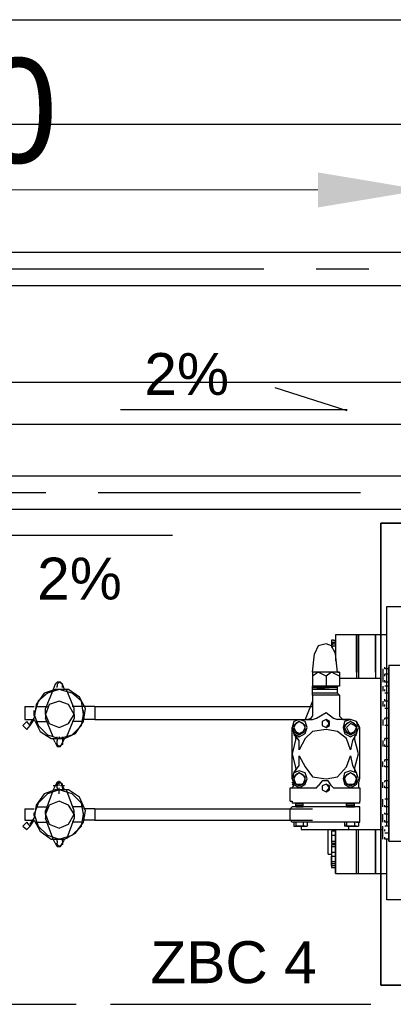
# Model space of a CAD drawing. Header units: centimetres. Extents: x -156440 to 298236, y -263599 to 81430.
# Tile 68 of 170: x 143364 to 144254, y -117579 to -115232. Entities that reach past the tile are written whole.
import ezdxf
from ezdxf.enums import TextEntityAlignment as Align

# ---------------------------------------------------------------- set-up
doc = ezdxf.new("R2010")
doc.units = ezdxf.units.CM
doc.header["$LTSCALE"] = 50
for name, pattern in [('01-101 Went PP Poziom -2$0$CENTER', [2, 1.25, -0.25, 0.25, -0.25]), ('Kondygnacja -2$0$HIDDEN2', [4.7625, 3.175, -1.5875]), ('Osie rzutów$0$DASHDOT2', [12.7, 6.35, -3.175, 0, -3.175])]:
    doc.linetypes.add(name, pattern=pattern)
for name, color, linetype, lineweight in [('bgde_fundamenty pod urządzenia', 7, 'Continuous', 35), ('bgde_maszynownia blokowo', 2, 'Continuous', 35), ('I-WL_OPISY', 4, 'Continuous', 18), ('Kondygnacja -2$0$_SP KORYTA', 8, 'Continuous', 25)]:
    doc.layers.add(name, color=color, linetype=linetype, lineweight=lineweight)
for name, color, linetype in [('freon cieczowy', 142, 'Continuous'), ('freon gazowy', 174, 'Continuous'), ('Freon_opisy', 2, 'Continuous'), ('Freon_urządzenia', 3, 'Continuous'), ('Kondygnacja -2$0$ARCH_KONSTR_POWYŻEJ RZUTU_IST', 8, 'Kondygnacja -2$0$HIDDEN2'), ('Osie rzutów$0$ARCH_INFO_OSIE_IST', 8, 'Osie rzutów$0$DASHDOT2')]:
    doc.layers.add(name, color=color, linetype=linetype)
doc.layers.get('bgde_maszynownia blokowo').off()
doc.styles.add('01-101 Went PP Poziom -2$0$Arial', font='ARIAL.TTF')

# ---------------------------------------------------------------- blocks, each defined once
blk = doc.blocks.new('Osie rzutów')
at = {"layer": 'Osie rzutów$0$ARCH_INFO_OSIE_IST', "ltscale": 10}
blk.add_line((4436.04, 10400), (13655, 10400), dxfattribs=at)
blk = doc.blocks.new('Kondygnacja -2$0$konstukcja stropu -2')
at = {"layer": 'Kondygnacja -2$0$ARCH_KONSTR_POWYŻEJ RZUTU_IST', "ltscale": 10}
blk.add_line((6835, 10375), (6285, 10375), dxfattribs=at)
blk = doc.blocks.new('A$C45891BCF')
at = {"layer": 'freon cieczowy'}
for p, q in [((236.6, 513.6, -348), (650.55, 513.6, -348)), ((273.16, 503.61, -348), (501.06, 503.61, -348))]:
    blk.add_line(p, q, dxfattribs=at)
at = {"layer": 'freon cieczowy', "color": 2}
for p, q in [((285.36, 365.27, -348), (347.42, 365.27, -348)), ((355.54, 365.27, -348), (417.61, 365.27, -348))]:
    blk.add_line(p, q, dxfattribs=at)
at = {"layer": 'freon gazowy'}
for p, q in [((692.07, 544.5, 4128.73), (-106.95, 544.5, 4128.73)), ((692.13, 536.56, 4128.73), (-106.95, 536.56, 4128.73)), ((515.12, 491.21, -348), (165.16, 491.21)), ((515.19, 483.27, -348), (165.22, 483.27))]:
    blk.add_line(p, q, dxfattribs=at)
at = {"layer": 'freon gazowy', "color": 7, "linetype": '01-101 Went PP Poziom -2$0$CENTER'}
for p, q in [((692.1, 540.53, 4128.73), (-106.95, 540.53, 4128.73)), ((515.16, 487.24, -348), (162.19, 487.24))]:
    blk.add_line(p, q, dxfattribs=at)
at = {"layer": 'Freon_opisy', "color": 2}
for p, q in [((411.99, 506.72, -348), (394.78, 512.27, -348)), ((411.99, 506.96, -348), (357.99, 506.96, -348)), ((370.38, 477.06, -348), (316.37, 477.06, -348))]:
    blk.add_line(p, q, dxfattribs=at)
at = {"layer": 'Freon_urządzenia', "linetype": 'Continuous'}
for p, q in [((421.38, 460.1, -348), (520.26, 460.1, -348)), ((421.38, 407.76, -348), (421.38, 460.1, -348)), ((409.16, 453.36, -348), (409.16, 447.09, -348)), ((409.16, 453.36, -348), (409.16, 451.17, -348)), ((421.38, 453.36, -348), (409.16, 453.36, -348)), ((421.38, 453.36, -348), (409.16, 453.36, -348)), ((414.17, 444.43, -348), (414.17, 453.36, -348)), ((414.17, 453.36, -348), (414.17, 443.02, -348)), ((414.64, 444.43, -348), (414.64, 453.36, -348)), ((414.64, 453.36, -348), (414.64, 443.02, -348)), ((418.72, 444.43, -348), (418.72, 453.36, -348)), ((418.72, 453.36, -348), (418.72, 443.02, -348)), ((418.72, 444.43, -348), (418.72, 453.36, -348)), ((418.72, 453.36, -348), (418.72, 444.43, -348)), ((418.72, 444.43, -348), (418.72, 453.36, -348)), ((418.72, 453.36, -348), (418.72, 443.02, -348)), ((405.09, 450.7, -348), (404.15, 448.82, -348)), ((406.97, 451.17, -348), (405.09, 450.7, -348)), ((408.22, 450.7, -348), (406.97, 451.17, -348)), ((408.69, 452.11, -348), (408.22, 452.11, -348)), ((408.69, 452.11, -348), (408.22, 452.11, -348)), ((408.69, 452.11, -348), (408.22, 452.11, -348)), ((408.22, 452.11, -348), (408.22, 451.64, -348)), ((408.22, 452.11, -348), (408.22, 451.17, -348)), ((408.22, 451.64, -348), (408.69, 451.64, -348)), ((408.69, 451.64, -348), (408.22, 450.7, -348)), ((408.69, 451.17, -348), (408.22, 451.17, -348)), ((408.22, 451.17, -348), (408.22, 450.7, -348)), ((408.22, 451.17, -348), (408.22, 450.7, -348)), ((409.16, 448.82, -348), (408.22, 450.7, -348)), ((408.69, 450.7, -348), (408.22, 450.23, -348)), ((408.22, 450.7, -348), (408.69, 450.7, -348)), ((408.69, 452.11, -348), (409.16, 452.11, -348)), ((408.69, 452.11, -348), (409.16, 452.11, -348)), ((408.69, 452.11, -348), (409.16, 452.11, -348)), ((408.69, 451.64, -348), (409.16, 451.64, -348)), ((408.69, 451.17, -348), (409.16, 451.17, -348)), ((408.69, 450.7, -348), (409.16, 450.7, -348)), ((409.16, 451.64, -348), (409.16, 452.11, -348)), ((409.16, 451.64, -348), (409.16, 452.11, -348)), ((409.16, 451.17, -348), (409.16, 451.64, -348)), ((403.68, 444.43, -348), (404.15, 448.82, -348)), ((409.16, 449.29, -348), (409.16, 449.76, -348)), ((409.63, 444.43, -348), (409.16, 448.82, -348)), ((409.16, 448.5, -348), (409.16, 448.82, -348)), ((421.85, 446.15, -348), (424.52, 446.15, -348)), ((421.85, 446.15, -348), (421.85, 445.68, -348)), ((410.1, 444.43, -348), (403.68, 444.43, -348)), ((405.09, 444.43, -348), (403.68, 443.49, -348)), ((403.68, 444.43, -348), (403.68, 441.14, -348)), ((406.97, 443.49, -348), (405.09, 444.43, -348)), ((408.22, 444.43, -348), (406.97, 443.49, -348)), ((410.1, 443.49, -348), (408.22, 444.43, -348)), ((409.63, 444.43, -348), (410.1, 444.43, -348)), ((410.1, 444.43, -348), (410.1, 441.14, -348)), ((420.44, 445.21, -348), (420.44, 443.49, -348)), ((420.91, 445.21, -348), (420.91, 445.68, -348)), ((421.85, 445.21, -348), (420.91, 445.21, -348)), ((421.85, 443.96, -348), (420.91, 443.96, -348)), ((420.91, 443.49, -348), (420.91, 443.96, -348)), ((421.85, 445.68, -348), (421.85, 425, -348)), ((421.85, 425, -348), (421.85, 445.68, -348)), ((421.85, 445.68, -348), (421.85, 425, -348)), ((342.41, 441.61, -348), (341.94, 440.36, -348)), ((342.88, 442.08, -348), (342.41, 441.61, -348)), ((343.66, 442.08, -348), (342.88, 442.08, -348)), ((343.35, 442.08, -348), (342.88, 441.61, -348)), ((342.88, 441.61, -348), (342.88, 441.14, -348)), ((344.13, 441.61, -348), (343.35, 442.08, -348)), ((344.13, 441.61, -348), (343.66, 442.08, -348)), ((344.13, 441.14, -348), (344.13, 441.61, -348)), ((344.6, 440.36, -348), (344.13, 441.61, -348)), ((406.97, 443.49, -348), (406.97, 441.14, -348)), ((410.1, 443.02, -348), (419.97, 443.02, -348)), ((420.44, 443.49, -348), (420.44, 442.08, -348)), ((420.91, 442.08, -348), (420.91, 442.55, -348)), ((421.85, 442.08, -348), (420.91, 442.08, -348)), ((339.74, 439.42, -348), (337.86, 436.75, -348)), ((340.53, 439.42, -348), (338.33, 437.54, -348)), ((342.41, 440.36, -348), (339.74, 439.42, -348)), ((341.94, 440.36, -348), (340.06, 435.81, -348)), ((343.35, 440.36, -348), (340.53, 439.42, -348)), ((345.54, 440.36, -348), (342.41, 440.36, -348)), ((342.88, 440.83, -348), (342.88, 441.14, -348)), ((342.88, 440.83, -348), (342.88, 441.14, -348)), ((346.48, 439.42, -348), (343.35, 440.36, -348)), ((343.66, 440.36, -348), (343.35, 440.36, -348)), ((344.13, 440.83, -348), (344.13, 441.14, -348)), ((344.13, 440.83, -348), (344.13, 441.14, -348)), ((346.95, 435.81, -348), (345.07, 440.36, -348)), ((348.21, 438.48, -348), (345.54, 440.36, -348)), ((348.68, 437.54, -348), (346.48, 439.42, -348)), ((410.1, 441.14, -348), (403.68, 441.14, -348)), ((403.68, 441.14, -348), (409.63, 440.83, -348)), ((403.68, 439.42, -348), (403.68, 441.14, -348)), ((403.68, 440.83, -348), (409.63, 440.36, -348)), ((409.63, 440.83, -348), (403.68, 440.83, -348)), ((403.68, 440.83, -348), (409.63, 440.36, -348)), ((409.63, 440.36, -348), (403.68, 440.36, -348)), ((409.63, 439.42, -348), (403.68, 439.42, -348)), ((403.68, 438.95, -348), (403.68, 439.42, -348)), ((410.1, 438.95, -348), (403.68, 438.95, -348)), ((403.68, 438.95, -348), (403.68, 433.93, -348)), ((407.44, 441.14, -348), (409.63, 440.83, -348)), ((409.63, 439.42, -348), (409.63, 441.14, -348)), ((409.63, 439.42, -348), (410.1, 438.95, -348)), ((410.1, 438.95, -348), (410.1, 433.93, -348)), ((420.44, 441.14, -348), (420.44, 439.89, -348)), ((421.85, 441.14, -348), (420.91, 441.14, -348)), ((420.91, 439.89, -348), (420.91, 440.36, -348)), ((421.85, 439.42, -348), (420.91, 439.42, -348)), ((338.33, 437.54, -348), (337.39, 434.4, -348)), ((337.86, 436.75, -348), (337.39, 433.46, -348)), ((341, 436.75, -348), (340.06, 434.4, -348)), ((343.35, 437.54, -348), (341, 436.75, -348)), ((345.54, 436.75, -348), (343.35, 437.54, -348)), ((346.95, 434.4, -348), (345.54, 436.75, -348)), ((349.62, 435.81, -348), (348.21, 438.48, -348)), ((349.15, 434.4, -348), (348.68, 437.54, -348)), ((403.68, 437.54, -348), (401.95, 433.15, -348)), ((420.44, 437.54, -348), (420.44, 436.28, -348)), ((420.91, 437.54, -348), (420.91, 438.01, -348)), ((421.85, 437.54, -348), (420.91, 437.54, -348)), ((420.91, 436.28, -348), (420.91, 436.75, -348)), ((335.2, 436.28, -348), (337.39, 436.28, -348)), ((335.2, 436.28, -348), (335.2, 433.15, -348)), ((337.39, 434.4, -348), (337.39, 435.34, -348)), ((337.39, 434.4, -348), (338.33, 431.74, -348)), ((337.39, 434.4, -348), (337.39, 433.93, -348)), ((337.39, 433.93, -348), (337.39, 434.4, -348)), ((337.86, 436.28, -348), (340.53, 436.28, -348)), ((340.06, 434.4, -348), (340.06, 435.81, -348)), ((340.06, 434.4, -348), (341, 432.21, -348)), ((340.06, 434.4, -348), (340.06, 433.46, -348)), ((345.54, 432.21, -348), (346.95, 434.4, -348)), ((349.15, 436.28, -348), (346.48, 436.28, -348)), ((346.95, 434.4, -348), (346.95, 435.81, -348)), ((346.95, 434.4, -348), (346.95, 433.46, -348)), ((348.68, 431.74, -348), (349.15, 434.4, -348)), ((351.81, 436.28, -348), (349.15, 436.28, -348)), ((349.15, 432.68, -348), (349.62, 435.81, -348)), ((349.15, 434.4, -348), (349.15, 435.34, -348)), ((349.15, 434.4, -348), (349.15, 433.93, -348)), ((349.15, 433.93, -348), (349.15, 434.4, -348)), ((351.81, 436.28, -348), (403.68, 436.28, -348)), ((351.81, 436.28, -348), (351.81, 433.15, -348)), ((404.62, 433.46, -348), (406.97, 434.87, -348)), ((406.97, 434.87, -348), (408.69, 433.46, -348)), ((421.85, 435.81, -348), (420.91, 435.81, -348)), ((335.67, 432.68, -348), (334.73, 431.74, -348)), ((335.2, 433.15, -348), (337.39, 433.15, -348)), ((336.45, 431.74, -348), (335.67, 432.68, -348)), ((336.45, 432.21, -348), (337.39, 433.46, -348)), ((336.45, 431.74, -348), (337.39, 433.15, -348)), ((337.39, 433.15, -348), (338.8, 430.33, -348)), ((337.86, 432.68, -348), (340.53, 432.68, -348)), ((341.94, 429.07, -348), (340.06, 433.46, -348)), ((341, 432.21, -348), (343.35, 431.27, -348)), ((343.35, 431.27, -348), (345.54, 432.21, -348)), ((346.95, 433.46, -348), (345.07, 429.07, -348)), ((349.15, 432.68, -348), (346.48, 432.68, -348)), ((347.26, 429.86, -348), (349.15, 432.68, -348)), ((351.81, 433.15, -348), (349.15, 433.15, -348)), ((351.81, 433.15, -348), (403.68, 433.15, -348)), ((399.29, 432.68, -348), (398.82, 431.27, -348)), ((400.54, 433.15, -348), (399.29, 432.68, -348)), ((400.54, 432.68, -348), (399.29, 431.74, -348)), ((399.76, 432.21, -348), (399.29, 431.27, -348)), ((400.54, 432.68, -348), (399.76, 432.21, -348)), ((400.54, 433.15, -348), (403.68, 433.15, -348)), ((401.95, 432.68, -348), (400.54, 433.15, -348)), ((401.48, 432.21, -348), (400.54, 432.68, -348)), ((401.95, 431.74, -348), (400.54, 432.68, -348)), ((401.95, 431.27, -348), (401.48, 432.21, -348)), ((402.42, 431.27, -348), (401.95, 432.68, -348)), ((402.42, 433.15, -348), (403.36, 433.46, -348)), ((403.36, 433.46, -348), (403.68, 433.93, -348)), ((403.68, 433.15, -348), (404.62, 433.46, -348)), ((406.97, 433.15, -348), (406.03, 432.68, -348)), ((406.97, 433.15, -348), (406.03, 432.68, -348)), ((406.03, 432.68, -348), (406.03, 431.74, -348)), ((406.03, 432.68, -348), (406.03, 431.74, -348)), ((407.75, 432.68, -348), (406.97, 433.15, -348)), ((407.75, 432.21, -348), (406.97, 433.15, -348)), ((406.97, 431.27, -348), (407.75, 432.21, -348)), ((407.75, 431.74, -348), (407.75, 432.68, -348)), ((408.69, 433.46, -348), (409.63, 433.15, -348)), ((412.76, 433.15, -348), (409.63, 433.15, -348)), ((410.1, 433.93, -348), (410.57, 433.46, -348)), ((410.57, 433.46, -348), (411.04, 433.15, -348)), ((411.04, 433.15, -348), (412.76, 433.15, -348)), ((411.35, 432.68, -348), (411.04, 431.27, -348)), ((412.76, 433.15, -348), (411.35, 432.68, -348)), ((412.76, 432.68, -348), (411.35, 431.74, -348)), ((411.82, 432.21, -348), (411.35, 431.27, -348)), ((412.76, 432.68, -348), (411.82, 432.21, -348)), ((412.76, 432.21, -348), (411.82, 431.27, -348)), ((414.17, 432.68, -348), (412.76, 433.15, -348)), ((414.17, 432.68, -348), (412.76, 433.15, -348)), ((413.7, 432.21, -348), (412.76, 432.68, -348)), ((414.17, 431.74, -348), (412.76, 432.68, -348)), ((413.7, 431.74, -348), (412.76, 432.21, -348)), ((414.17, 431.27, -348), (413.7, 432.21, -348)), ((414.96, 431.27, -348), (414.17, 432.68, -348)), ((414.64, 431.27, -348), (414.17, 432.68, -348)), ((420.44, 433.15, -348), (420.44, 431.74, -348)), ((421.85, 433.46, -348), (420.91, 433.46, -348)), ((420.91, 433.15, -348), (420.91, 433.46, -348)), ((334.73, 431.74, -348), (335.67, 430.8, -348)), ((335.67, 430.8, -348), (336.45, 431.74, -348)), ((338.33, 431.74, -348), (340.53, 429.54, -348)), ((338.8, 430.33, -348), (341.47, 428.6, -348)), ((344.6, 428.6, -348), (347.26, 429.86, -348)), ((346.48, 429.54, -348), (348.68, 431.74, -348)), ((398.82, 419.05, -348), (398.82, 431.27, -348)), ((398.82, 431.27, -348), (399.29, 429.86, -348)), ((399.29, 431.74, -348), (399.29, 430.33, -348)), ((399.29, 431.27, -348), (399.76, 430.33, -348)), ((399.29, 430.33, -348), (400.54, 429.54, -348)), ((399.29, 429.86, -348), (400.54, 429.07, -348)), ((400.54, 428.13, -348), (399.29, 429.86, -348)), ((399.76, 430.33, -348), (400.54, 429.86, -348)), ((400.54, 429.86, -348), (401.48, 430.33, -348)), ((400.54, 429.54, -348), (401.95, 430.33, -348)), ((400.54, 429.07, -348), (401.95, 429.86, -348)), ((401.48, 430.33, -348), (401.95, 431.27, -348)), ((401.95, 430.33, -348), (401.95, 431.74, -348)), ((401.95, 429.86, -348), (402.42, 431.27, -348)), ((403.68, 430.33, -348), (401.95, 428.6, -348)), ((406.97, 430.8, -348), (403.68, 430.33, -348)), ((406.03, 431.74, -348), (406.97, 431.27, -348)), ((406.03, 431.74, -348), (406.97, 431.27, -348)), ((406.97, 431.27, -348), (407.75, 431.74, -348)), ((409.63, 430.33, -348), (406.97, 430.8, -348)), ((411.82, 428.6, -348), (409.63, 430.33, -348)), ((411.04, 431.27, -348), (411.35, 429.86, -348)), ((411.35, 431.74, -348), (411.35, 430.33, -348)), ((411.35, 431.27, -348), (411.82, 430.33, -348)), ((411.35, 430.33, -348), (412.76, 429.54, -348)), ((411.35, 429.86, -348), (412.76, 429.07, -348)), ((411.82, 431.27, -348), (412.29, 430.33, -348)), ((411.82, 430.33, -348), (412.76, 429.86, -348)), ((412.29, 430.33, -348), (412.76, 429.86, -348)), ((412.76, 429.86, -348), (413.7, 430.33, -348)), ((412.76, 429.86, -348), (413.7, 430.33, -348)), ((412.76, 429.54, -348), (414.17, 430.33, -348)), ((412.76, 429.07, -348), (414.17, 429.86, -348)), ((414.17, 429.86, -348), (413.23, 428.13, -348)), ((414.17, 431.27, -348), (413.7, 431.74, -348)), ((413.7, 430.33, -348), (414.17, 431.27, -348)), ((413.7, 430.33, -348), (414.17, 431.27, -348)), ((414.17, 430.33, -348), (414.17, 431.74, -348)), ((414.17, 429.86, -348), (414.64, 431.27, -348)), ((414.96, 419.05, -348), (414.96, 431.27, -348)), ((421.85, 431.74, -348), (420.91, 431.74, -348)), ((340.53, 429.54, -348), (343.35, 428.6, -348)), ((341.47, 428.6, -348), (344.6, 428.6, -348)), ((342.41, 427.66, -348), (341.94, 428.6, -348)), ((342.41, 427.66, -348), (342.88, 426.72, -348)), ((342.41, 427.66, -348), (342.88, 426.72, -348)), ((342.88, 428.6, -348), (342.88, 429.07, -348)), ((342.88, 428.6, -348), (342.88, 428.13, -348)), ((342.88, 427.19, -348), (342.88, 428.13, -348)), ((343.35, 428.6, -348), (346.48, 429.54, -348)), ((343.66, 428.6, -348), (343.35, 429.07, -348)), ((343.35, 429.07, -348), (343.35, 428.6, -348)), ((343.66, 426.72, -348), (344.13, 427.66, -348)), ((343.66, 426.72, -348), (344.13, 427.66, -348)), ((344.13, 428.6, -348), (344.13, 429.07, -348)), ((344.13, 428.6, -348), (344.13, 428.13, -348)), ((344.6, 428.6, -348), (344.13, 427.66, -348)), ((344.13, 428.13, -348), (344.13, 427.19, -348)), ((399.76, 428.6, -348), (398.82, 425, -348)), ((399.76, 429.07, -348), (399.29, 429.54, -348)), ((399.76, 428.6, -348), (399.76, 429.07, -348)), ((401.95, 428.6, -348), (400.54, 425.94, -348)), ((400.54, 425.94, -348), (400.54, 428.13, -348)), ((412.76, 425.94, -348), (411.82, 428.6, -348)), ((413.23, 428.13, -348), (412.76, 425.94, -348)), ((414.17, 429.54, -348), (413.7, 429.07, -348)), ((413.7, 429.07, -348), (413.7, 428.6, -348)), ((414.64, 425, -348), (413.7, 428.6, -348)), ((420.44, 428.13, -348), (420.44, 426.72, -348)), ((421.85, 428.6, -348), (420.91, 428.6, -348)), ((420.91, 428.13, -348), (420.91, 428.6, -348)), ((343.35, 426.72, -348), (342.88, 427.19, -348)), ((342.88, 426.72, -348), (343.66, 426.72, -348)), ((342.88, 426.72, -348), (343.66, 426.72, -348)), ((344.13, 427.19, -348), (343.35, 426.72, -348)), ((398.82, 425, -348), (399.76, 421.4, -348)), ((413.7, 421.4, -348), (414.64, 425, -348)), ((420.91, 426.72, -348), (420.91, 427.19, -348)), ((421.85, 426.72, -348), (420.91, 426.72, -348)), ((421.85, 404.16, -348), (421.85, 425, -348)), ((421.85, 425, -348), (421.85, 404.16, -348)), ((400.54, 424.53, -348), (401.95, 421.87, -348)), ((400.54, 422.18, -348), (400.54, 424.53, -348)), ((411.82, 421.87, -348), (412.76, 424.53, -348)), ((412.76, 424.53, -348), (413.23, 422.18, -348)), ((420.44, 421.87, -348), (420.44, 423.12, -348)), ((421.85, 423.59, -348), (420.91, 423.59, -348)), ((420.91, 423.12, -348), (420.91, 423.59, -348)), ((399.29, 420.46, -348), (398.82, 419.05, -348)), ((399.29, 420.46, -348), (400.54, 422.18, -348)), ((400.54, 420.93, -348), (399.29, 420.46, -348)), ((399.29, 420.46, -348), (399.76, 420.93, -348)), ((400.54, 420.46, -348), (399.29, 419.52, -348)), ((399.76, 420.93, -348), (399.76, 421.4, -348)), ((400.54, 420.46, -348), (399.76, 419.99, -348)), ((401.95, 420.46, -348), (400.54, 420.93, -348)), ((401.95, 419.52, -348), (400.54, 420.46, -348)), ((401.48, 419.99, -348), (400.54, 420.46, -348)), ((401.95, 421.87, -348), (403.68, 419.52, -348)), ((402.42, 419.05, -348), (401.95, 420.46, -348)), ((409.63, 419.52, -348), (411.82, 421.87, -348)), ((411.35, 420.46, -348), (411.04, 419.05, -348)), ((412.76, 420.93, -348), (411.35, 420.46, -348)), ((412.76, 420.46, -348), (411.35, 419.52, -348)), ((412.76, 420.46, -348), (411.82, 419.99, -348)), ((414.17, 420.46, -348), (412.76, 420.93, -348)), ((414.17, 419.52, -348), (412.76, 420.46, -348)), ((413.7, 419.99, -348), (412.76, 420.46, -348)), ((413.23, 422.18, -348), (414.17, 420.46, -348)), ((413.7, 421.4, -348), (413.7, 420.93, -348)), ((413.7, 420.93, -348), (414.17, 420.46, -348)), ((414.64, 419.05, -348), (414.17, 420.46, -348)), ((420.91, 421.87, -348), (420.91, 422.18, -348)), ((421.85, 421.87, -348), (420.91, 421.87, -348)), ((342.88, 418.26, -348), (342.41, 417.32, -348)), ((343.66, 418.26, -348), (342.88, 418.26, -348)), ((343.35, 418.26, -348), (342.88, 417.79, -348)), ((343.35, 417.79, -348), (343.35, 418.58, -348)), ((344.13, 417.79, -348), (343.35, 418.26, -348)), ((344.13, 417.32, -348), (343.66, 418.26, -348)), ((398.82, 419.05, -348), (399.29, 417.79, -348)), ((398.82, 419.05, -348), (399.29, 417.79, -348)), ((399.29, 417.79, -348), (398.82, 418.26, -348)), ((399.76, 419.99, -348), (399.29, 419.05, -348)), ((399.29, 419.52, -348), (399.29, 418.26, -348)), ((399.29, 419.05, -348), (399.76, 417.79, -348)), ((399.29, 418.26, -348), (400.54, 417.32, -348)), ((400.54, 417.32, -348), (401.95, 418.26, -348)), ((401.95, 419.05, -348), (401.48, 419.99, -348)), ((401.48, 417.79, -348), (401.95, 419.05, -348)), ((401.95, 418.26, -348), (401.95, 419.52, -348)), ((401.95, 417.79, -348), (402.42, 419.05, -348)), ((403.68, 419.52, -348), (406.97, 419.05, -348)), ((406.03, 418.58, -348), (405.09, 417.32, -348)), ((407.44, 418.58, -348), (406.03, 418.58, -348)), ((406.97, 419.05, -348), (409.63, 419.52, -348)), ((408.22, 417.32, -348), (407.44, 418.58, -348)), ((411.04, 419.05, -348), (411.35, 417.79, -348)), ((411.82, 419.99, -348), (411.35, 419.05, -348)), ((411.35, 419.52, -348), (411.35, 418.26, -348)), ((411.35, 419.05, -348), (411.82, 417.79, -348)), ((411.35, 418.26, -348), (412.76, 417.32, -348)), ((412.76, 417.32, -348), (414.17, 418.26, -348)), ((414.17, 419.05, -348), (413.7, 419.99, -348)), ((413.7, 417.79, -348), (414.17, 419.05, -348)), ((414.17, 418.26, -348), (414.17, 419.52, -348)), ((414.17, 417.79, -348), (414.64, 419.05, -348)), ((414.64, 417.79, -348), (414.96, 419.05, -348)), ((414.64, 418.26, -348), (414.64, 417.32, -348)), ((414.64, 418.26, -348), (414.64, 417.79, -348)), ((420.44, 416.85, -348), (420.44, 418.26, -348)), ((421.85, 418.58, -348), (420.91, 418.58, -348)), ((420.91, 418.26, -348), (420.91, 418.58, -348)), ((342.41, 416.38, -348), (339.74, 415.44, -348)), ((341.94, 416.38, -348), (340.06, 411.37, -348)), ((343.35, 416.38, -348), (340.53, 415.44, -348)), ((342.88, 417.32, -348), (341.94, 417.32, -348)), ((342.41, 417.32, -348), (341.94, 416.38, -348)), ((345.54, 416.38, -348), (342.41, 416.38, -348)), ((342.88, 417.79, -348), (342.88, 417.32, -348)), ((342.88, 416.85, -348), (342.88, 417.32, -348)), ((342.88, 416.85, -348), (342.88, 416.38, -348)), ((343.35, 417.32, -348), (343.35, 417.79, -348)), ((343.35, 417.32, -348), (343.35, 417.79, -348)), ((343.35, 415.44, -348), (343.35, 416.85, -348)), ((343.66, 416.38, -348), (343.35, 416.38, -348)), ((346.48, 415.44, -348), (343.35, 416.38, -348)), ((344.6, 417.32, -348), (343.66, 417.32, -348)), ((344.13, 417.32, -348), (344.13, 417.79, -348)), ((344.13, 416.85, -348), (344.13, 417.32, -348)), ((344.13, 417.32, -348), (344.6, 416.38, -348)), ((344.13, 416.85, -348), (344.13, 416.38, -348)), ((346.95, 411.37, -348), (345.07, 416.38, -348)), ((348.21, 414.66, -348), (345.54, 416.38, -348)), ((398.35, 416.85, -348), (404.15, 416.85, -348)), ((398.35, 413.72, -348), (398.35, 416.85, -348)), ((398.82, 417.79, -348), (399.29, 417.32, -348)), ((398.82, 416.85, -348), (399.29, 417.32, -348)), ((399.29, 417.79, -348), (400.54, 416.85, -348)), ((399.29, 417.32, -348), (399.29, 417.79, -348)), ((399.76, 417.79, -348), (401.48, 417.79, -348)), ((400.54, 416.85, -348), (401.95, 417.79, -348)), ((404.15, 416.85, -348), (404.62, 416.85, -348)), ((404.62, 416.85, -348), (405.09, 417.32, -348)), ((406.97, 417.79, -348), (406.03, 417.32, -348)), ((406.97, 417.79, -348), (406.03, 417.32, -348)), ((406.03, 417.32, -348), (406.03, 416.38, -348)), ((406.03, 417.32, -348), (406.03, 416.38, -348)), ((406.03, 416.38, -348), (406.97, 415.91, -348)), ((406.03, 416.38, -348), (406.97, 415.91, -348)), ((407.75, 416.85, -348), (406.97, 417.79, -348)), ((407.75, 417.32, -348), (406.97, 417.79, -348)), ((406.97, 415.91, -348), (407.75, 416.85, -348)), ((406.97, 415.91, -348), (407.75, 416.38, -348)), ((407.75, 416.38, -348), (407.75, 417.32, -348)), ((408.22, 417.32, -348), (408.69, 416.85, -348)), ((408.69, 416.85, -348), (409.16, 416.85, -348)), ((409.16, 416.85, -348), (414.96, 416.85, -348)), ((411.35, 417.79, -348), (412.76, 416.85, -348)), ((411.82, 417.79, -348), (413.7, 417.79, -348)), ((412.76, 416.85, -348), (414.17, 417.79, -348)), ((414.64, 417.79, -348), (414.64, 417.32, -348)), ((414.64, 417.32, -348), (414.64, 416.85, -348)), ((414.64, 417.32, -348), (414.64, 416.85, -348)), ((414.64, 416.85, -348), (414.96, 416.85, -348)), ((414.64, 416.85, -348), (414.96, 416.85, -348)), ((414.96, 416.85, -348), (414.96, 413.72, -348)), ((420.91, 416.85, -348), (420.91, 417.32, -348)), ((421.85, 416.85, -348), (420.91, 416.85, -348)), ((338.33, 413.25, -348), (337.39, 410.58, -348)), ((339.74, 415.44, -348), (337.86, 412.78, -348)), ((340.53, 415.44, -348), (338.33, 413.25, -348)), ((343.35, 413.72, -348), (341, 412.78, -348)), ((345.54, 412.78, -348), (343.35, 413.72, -348)), ((348.68, 413.25, -348), (346.48, 415.44, -348)), ((349.62, 411.37, -348), (348.21, 414.66, -348)), ((349.15, 410.58, -348), (348.68, 413.25, -348)), ((398.35, 413.72, -348), (398.82, 413.72, -348)), ((398.82, 413.72, -348), (398.82, 413.25, -348)), ((414.96, 413.25, -348), (398.82, 413.25, -348)), ((399.76, 413.25, -348), (401.48, 413.25, -348)), ((399.76, 412.31, -348), (399.76, 413.25, -348)), ((399.76, 413.25, -348), (401.48, 413.25, -348)), ((400.54, 413.25, -348), (401.48, 413.25, -348)), ((401.48, 412.31, -348), (401.48, 413.25, -348)), ((413.7, 413.25, -348), (411.82, 413.25, -348)), ((413.23, 413.25, -348), (411.82, 413.25, -348)), ((411.82, 412.31, -348), (411.82, 413.25, -348)), ((411.82, 413.25, -348), (413.7, 413.25, -348)), ((413.7, 412.31, -348), (413.7, 413.25, -348)), ((414.96, 413.25, -348), (414.96, 413.72, -348)), ((420.44, 412.31, -348), (420.44, 414.19, -348)), ((421.85, 414.19, -348), (420.91, 414.19, -348)), ((335.2, 411.84, -348), (337.39, 411.84, -348)), ((335.2, 411.84, -348), (335.2, 409.17, -348)), ((337.86, 412.78, -348), (337.39, 409.64, -348)), ((337.39, 410.58, -348), (337.39, 410.9, -348)), ((337.86, 412.31, -348), (340.53, 412.31, -348)), ((341, 412.78, -348), (340.06, 410.58, -348)), ((340.06, 410.58, -348), (340.06, 411.37, -348)), ((346.95, 410.58, -348), (345.54, 412.78, -348)), ((349.15, 412.31, -348), (346.48, 412.31, -348)), ((346.95, 410.58, -348), (346.95, 411.37, -348)), ((351.81, 411.84, -348), (349.15, 411.84, -348)), ((349.15, 408.7, -348), (349.62, 411.37, -348)), ((349.15, 410.58, -348), (349.15, 410.9, -348)), ((351.81, 411.84, -348), (403.68, 411.84, -348)), ((351.81, 411.84, -348), (351.81, 409.17, -348)), ((398.82, 412.31, -348), (398.35, 411.84, -348)), ((398.35, 409.17, -348), (398.35, 411.84, -348)), ((414.96, 412.31, -348), (398.82, 412.31, -348)), ((399.76, 412.78, -348), (401.48, 412.78, -348)), ((401.48, 412.78, -348), (399.76, 412.78, -348)), ((399.76, 412.78, -348), (401.48, 412.78, -348)), ((399.76, 412.31, -348), (401.48, 412.31, -348)), ((401.48, 412.31, -348), (399.76, 412.31, -348)), ((413.7, 412.78, -348), (411.82, 412.78, -348)), ((411.82, 412.78, -348), (413.7, 412.78, -348)), ((413.7, 412.78, -348), (411.82, 412.78, -348)), ((413.7, 412.31, -348), (411.82, 412.31, -348)), ((411.82, 412.31, -348), (413.7, 412.31, -348)), ((414.96, 411.84, -348), (414.96, 412.31, -348)), ((414.96, 408.7, -348), (414.96, 411.84, -348)), ((420.91, 412.31, -348), (420.91, 412.78, -348)), ((421.85, 412.31, -348), (420.91, 412.31, -348)), ((420.91, 410.58, -348), (420.91, 410.9, -348)), ((335.67, 408.7, -348), (334.73, 407.76, -348)), ((335.2, 409.17, -348), (337.39, 409.17, -348)), ((336.45, 407.76, -348), (335.67, 408.7, -348)), ((336.45, 408.23, -348), (337.39, 409.64, -348)), ((336.45, 407.76, -348), (337.39, 409.17, -348)), ((337.39, 410.58, -348), (337.39, 410.11, -348)), ((337.39, 410.11, -348), (337.39, 410.58, -348)), ((337.39, 410.58, -348), (338.33, 407.76, -348)), ((337.39, 409.17, -348), (338.8, 406.51, -348)), ((337.86, 408.7, -348), (340.53, 408.7, -348)), ((340.06, 410.58, -348), (340.06, 409.64, -348)), ((340.06, 410.58, -348), (341, 408.23, -348)), ((341.94, 404.63, -348), (340.06, 409.64, -348)), ((346.95, 409.64, -348), (345.07, 404.63, -348)), ((345.54, 408.23, -348), (346.95, 410.58, -348)), ((349.15, 408.7, -348), (346.48, 408.7, -348)), ((346.95, 410.58, -348), (346.95, 409.64, -348)), ((347.26, 406.04, -348), (349.15, 408.7, -348)), ((348.68, 407.76, -348), (349.15, 410.58, -348)), ((349.15, 410.58, -348), (349.15, 410.11, -348)), ((349.15, 410.11, -348), (349.15, 410.58, -348)), ((351.81, 409.17, -348), (349.15, 409.17, -348)), ((351.81, 409.17, -348), (403.68, 409.17, -348)), ((398.35, 409.17, -348), (398.82, 408.7, -348)), ((414.96, 408.7, -348), (398.82, 408.7, -348)), ((402.42, 408.7, -348), (399.29, 408.7, -348)), ((399.29, 408.7, -348), (399.29, 407.76, -348)), ((399.76, 408.7, -348), (399.76, 407.76, -348)), ((401.48, 408.7, -348), (401.48, 407.76, -348)), ((402.42, 408.7, -348), (402.42, 407.76, -348)), ((411.35, 408.7, -348), (411.35, 407.76, -348)), ((411.82, 408.7, -348), (411.82, 407.76, -348)), ((413.7, 408.7, -348), (413.7, 407.76, -348)), ((414.17, 408.7, -348), (414.96, 408.7, -348)), ((414.64, 408.7, -348), (414.64, 407.76, -348)), ((420.44, 408.7, -348), (420.44, 410.58, -348)), ((421.85, 410.58, -348), (420.91, 410.58, -348)), ((420.91, 408.7, -348), (420.91, 409.17, -348)), ((421.85, 408.7, -348), (420.91, 408.7, -348)), ((334.73, 407.76, -348), (335.67, 406.98, -348)), ((335.67, 406.98, -348), (336.45, 407.76, -348)), ((338.33, 407.76, -348), (340.53, 405.57, -348)), ((338.8, 406.51, -348), (341.47, 404.63, -348)), ((341, 408.23, -348), (343.35, 407.29, -348)), ((343.35, 407.29, -348), (345.54, 408.23, -348)), ((346.48, 405.57, -348), (348.68, 407.76, -348)), ((399.29, 407.76, -348), (399.76, 407.76, -348)), ((401.95, 407.76, -348), (399.76, 407.76, -348)), ((399.76, 407.76, -348), (401.48, 407.76, -348)), ((401.01, 407.76, -348), (401.01, 406.98, -348)), ((401.01, 406.98, -348), (412.29, 406.98, -348)), ((401.48, 407.76, -348), (401.95, 407.76, -348)), ((401.95, 407.76, -348), (402.42, 407.76, -348)), ((407.44, 401.03, -348), (407.44, 406.98, -348)), ((407.44, 401.03, -348), (407.44, 406.98, -348)), ((409.16, 406.51, -348), (408.22, 406.51, -348)), ((408.22, 406.51, -348), (408.22, 406.04, -348)), ((409.16, 406.51, -348), (408.22, 406.51, -348)), ((408.22, 406.51, -348), (408.22, 406.04, -348)), ((409.16, 406.98, -348), (409.16, 396.48, -348)), ((409.16, 396.48, -348), (409.16, 406.98, -348)), ((411.82, 407.76, -348), (411.35, 407.76, -348)), ((411.82, 407.76, -348), (411.82, 408.23, -348)), ((411.82, 407.76, -348), (414.17, 407.76, -348)), ((413.7, 407.76, -348), (411.82, 407.76, -348)), ((412.29, 407.76, -348), (412.29, 406.98, -348)), ((412.29, 406.98, -348), (420.44, 406.98, -348)), ((414.17, 407.76, -348), (413.7, 407.76, -348)), ((414.17, 407.76, -348), (414.64, 407.76, -348)), ((414.17, 396.48, -348), (414.17, 406.98, -348)), ((414.17, 396.48, -348), (414.17, 406.98, -348)), ((414.64, 396.48, -348), (414.64, 406.98, -348)), ((414.64, 396.48, -348), (414.64, 406.98, -348)), ((418.72, 396.48, -348), (418.72, 406.98, -348)), ((418.72, 406.98, -348), (418.72, 396.48, -348)), ((418.72, 396.48, -348), (418.72, 406.98, -348)), ((418.72, 396.48, -348), (418.72, 406.98, -348)), ((418.72, 406.98, -348), (418.72, 396.48, -348)), ((418.72, 396.48, -348), (418.72, 406.98, -348)), ((420.44, 406.51, -348), (420.44, 407.76, -348)), ((420.44, 404.63, -348), (420.44, 406.51, -348)), ((421.85, 407.76, -348), (420.91, 407.76, -348)), ((420.91, 406.51, -348), (420.91, 406.98, -348)), ((340.53, 405.57, -348), (343.35, 404.63, -348)), ((341.47, 404.63, -348), (344.6, 404.63, -348)), ((342.41, 403.69, -348), (341.94, 404.63, -348)), ((342.88, 404.16, -348), (342.88, 404.63, -348)), ((342.88, 404.16, -348), (342.88, 403.69, -348)), ((343.35, 404.63, -348), (346.48, 405.57, -348)), ((343.66, 404.63, -348), (343.35, 404.63, -348)), ((344.13, 404.16, -348), (344.13, 404.63, -348)), ((344.6, 404.63, -348), (344.13, 403.69, -348)), ((344.13, 404.16, -348), (344.13, 403.69, -348)), ((344.6, 404.63, -348), (347.26, 406.04, -348)), ((408.22, 406.04, -348), (408.22, 405.57, -348)), ((408.22, 406.04, -348), (408.22, 403.69, -348)), ((408.22, 406.04, -348), (408.22, 405.57, -348)), ((408.22, 406.04, -348), (408.22, 403.69, -348)), ((408.22, 405.57, -348), (409.16, 405.57, -348)), ((408.22, 405.57, -348), (408.22, 404.16, -348)), ((408.22, 405.57, -348), (409.16, 405.57, -348)), ((408.22, 405.57, -348), (408.22, 404.16, -348)), ((408.22, 404.16, -348), (408.22, 403.69, -348)), ((408.22, 404.16, -348), (409.16, 404.16, -348)), ((408.22, 404.16, -348), (408.22, 403.69, -348)), ((408.22, 404.16, -348), (409.16, 404.16, -348)), ((421.85, 406.04, -348), (420.91, 406.04, -348)), ((420.91, 404.63, -348), (420.91, 405.1, -348)), ((421.85, 404.63, -348), (420.91, 404.63, -348)), ((421.38, 390.21, -348), (421.38, 404.63, -348)), ((421.85, 404.16, -348), (421.85, 404.63, -348)), ((421.85, 404.16, -348), (424.99, 404.16, -348)), ((342.41, 403.69, -348), (342.88, 402.91, -348)), ((342.41, 403.69, -348), (342.88, 402.91, -348)), ((342.88, 403.38, -348), (342.88, 403.69, -348)), ((343.35, 402.91, -348), (342.88, 403.38, -348)), ((342.88, 402.91, -348), (343.66, 402.91, -348)), ((342.88, 402.91, -348), (343.66, 402.91, -348)), ((344.13, 403.38, -348), (343.35, 402.91, -348)), ((343.66, 402.91, -348), (344.13, 403.69, -348)), ((343.66, 402.91, -348), (344.13, 403.69, -348)), ((344.13, 403.69, -348), (344.13, 403.38, -348)), ((408.22, 403.69, -348), (409.16, 403.69, -348)), ((408.22, 403.69, -348), (409.16, 403.69, -348)), ((408.22, 403.38, -348), (408.22, 402.91, -348)), ((408.22, 403.38, -348), (408.22, 401.03, -348)), ((408.22, 403.38, -348), (409.16, 403.38, -348)), ((408.22, 403.38, -348), (408.22, 402.91, -348)), ((408.22, 403.38, -348), (408.22, 401.03, -348)), ((408.22, 403.38, -348), (409.16, 403.38, -348)), ((408.22, 402.91, -348), (409.16, 402.91, -348)), ((408.22, 402.91, -348), (408.22, 401.5, -348)), ((408.22, 402.91, -348), (409.16, 402.91, -348)), ((408.22, 402.91, -348), (408.22, 401.5, -348)), ((409.16, 401.5, -348), (408.22, 401.5, -348)), ((408.22, 401.5, -348), (408.22, 401.03, -348)), ((409.16, 401.5, -348), (408.22, 401.5, -348)), ((408.22, 401.5, -348), (408.22, 401.03, -348)), ((407.44, 401.03, -348), (408.22, 401.03, -348)), ((407.44, 401.03, -348), (408.22, 401.03, -348)), ((408.22, 401.03, -348), (408.22, 399.3, -348)), ((408.22, 401.03, -348), (408.22, 399.3, -348)), ((408.22, 401.03, -348), (408.22, 400.56, -348)), ((408.22, 401.03, -348), (408.22, 400.56, -348)), ((408.22, 399.3, -348), (408.22, 400.56, -348)), ((408.22, 399.3, -348), (408.22, 400.56, -348)), ((408.22, 400.56, -348), (409.16, 400.56, -348)), ((408.22, 400.56, -348), (409.16, 400.56, -348)), ((408.22, 399.3, -348), (409.16, 399.3, -348)), ((408.22, 398.36, -348), (408.22, 399.3, -348)), ((408.22, 399.3, -348), (408.22, 398.83, -348)), ((408.22, 399.3, -348), (408.22, 398.36, -348)), ((408.22, 399.3, -348), (409.16, 399.3, -348)), ((408.22, 398.36, -348), (408.22, 399.3, -348)), ((408.22, 399.3, -348), (408.22, 398.83, -348)), ((408.22, 399.3, -348), (408.22, 398.36, -348)), ((408.22, 398.83, -348), (409.16, 398.83, -348)), ((408.22, 398.83, -348), (409.16, 398.83, -348)), ((408.22, 398.36, -348), (409.16, 398.36, -348)), ((408.22, 398.36, -348), (408.22, 397.89, -348)), ((408.22, 398.36, -348), (409.16, 398.36, -348)), ((408.22, 398.36, -348), (408.22, 397.89, -348)), ((408.22, 397.89, -348), (409.16, 397.89, -348)), ((408.22, 397.89, -348), (409.16, 397.89, -348)), ((409.16, 396.48, -348), (421.38, 396.48, -348)), ((409.16, 396.48, -348), (421.38, 396.48, -348)), ((726, 390.21, -348), (421.38, 390.21, -348))]:
    blk.add_line(p, q, dxfattribs=at)
at = {"layer": 'I-WL_OPISY', "ltscale": 0.1}
blk.add_line((225, 559.41), (405, 559.41), dxfattribs=at)
at = {"layer": 'I-WL_OPISY'}
blk.add_solid([(405, 555.24), (405, 563.58), (430, 559.41)], dxfattribs=at)
at = {"layer": 'Freon_opisy', "color": 2, "style": '01-101 Went PP Poziom -2$0$Arial'}
for p in [(373.73, 515.56, -348), (348.2, 466.79, -348)]:
    blk.add_text('2%%%', height=10, dxfattribs=at).set_placement(p, align=Align.MIDDLE)
blk.add_text('ZBC 4', height=10, dxfattribs=at).set_placement((365.11, 370.31, 4128.73))
at = {"layer": 'I-WL_OPISY', "insert": (315, 578.16), "char_height": 25, "attachment_point": 5}
blk.add_mtext('230', dxfattribs=at)

msp = doc.modelspace()

# ---------------------------------------------------------------- linework, layer by layer
at = {"layer": 'bgde_fundamenty pod urządzenia', "elevation": -3480}
msp.add_lwpolyline([(144224.241, -116431.769), (147622.389, -116431.769), (147622.389, -117533.336), (144224.241, -117533.336)], close=True, dxfattribs=at)

# ---------------------------------------------------------------- block references
at = {"layer": 'bgde_maszynownia blokowo', "xscale": 10, "yscale": 10, "zscale": 10}
msp.add_blockref('A$C45891BCF', (140024.241, -121231.769), dxfattribs=at)
at = {"layer": 'Kondygnacja -2$0$_SP KORYTA', "xscale": 10, "yscale": 10, "zscale": 10}
msp.add_blockref('Kondygnacja -2$0$konstukcja stropu -2', (77424.241, -219231.769, -3480), dxfattribs=at)
at = {"layer": 'Osie rzutów$0$ARCH_INFO_OSIE_IST', "xscale": 10, "yscale": 10, "zscale": 10}
msp.add_blockref('Osie rzutów', (77424.241, -219231.769), dxfattribs=at)

doc.saveas('drawing.dxf')
